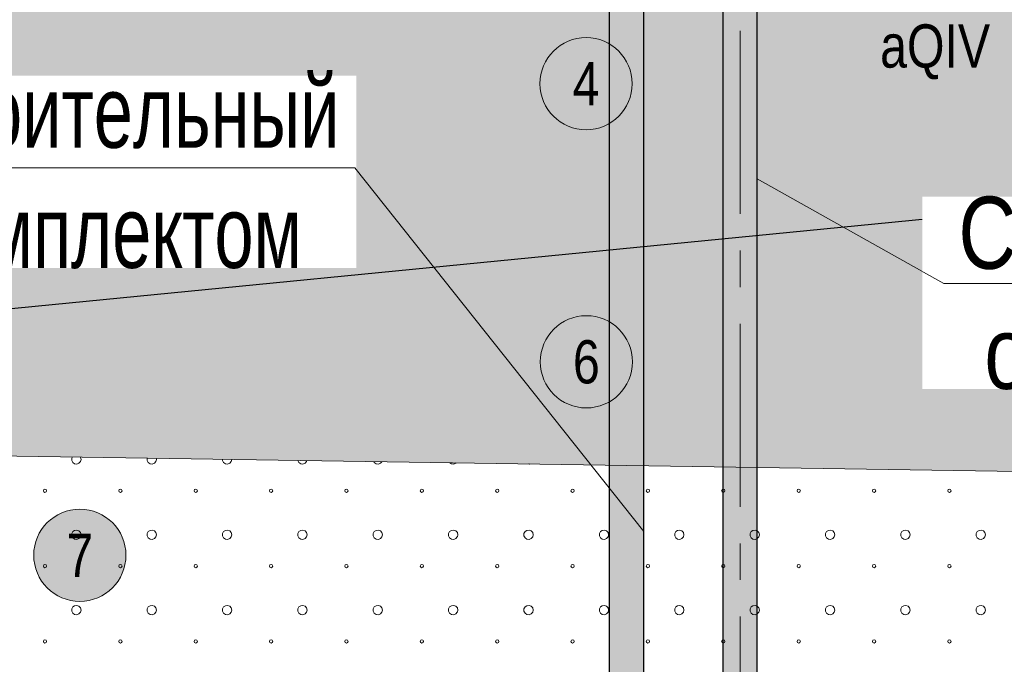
# Model space of a CAD drawing. Header units: millimetres. Extents: x 615418 to 955542, y 450519 to 646666.
# Tile 71 of 84: x 908013 to 925104, y 589712 to 600895. Entities that reach past the tile are written whole.
import ezdxf
from ezdxf import colors
from ezdxf.entities.mleader import LeaderData, LeaderLine
from ezdxf.enums import TextEntityAlignment as Align
from ezdxf.math import Vec2, Vec3

# ---------------------------------------------------------------- set-up
doc = ezdxf.new("R2010")
doc.units = ezdxf.units.MM
doc.linetypes.add('CENTER', pattern=[50.8, 31.75, -6.35, 6.35, -6.35])
doc.linetypes.add('осевая', pattern=[50.8, 31.75, -6.35, 6.35, -6.35])
for name, color, linetype in [('Bound', 7, 'Continuous'), ('Fill', 7, 'Continuous'), ('Геология', 7, 'Continuous')]:
    doc.layers.add(name, color=color, linetype=linetype)
doc.layers.add('Отдел_Выноски(точка)', color=7, linetype='Continuous', lineweight=15)
doc.layers.add('Отдел_Оси', color=1, linetype='осевая', lineweight=15)
doc.styles.add('arial', font='arial.ttf')
doc.styles.get("Standard").update_dxf_attribs({"font": 'arial.ttf'})

# ---------------------------------------------------------------- blocks, each defined once
blk = doc.blocks.new('пфз блцу')
at = {"layer": 'Fill'}
h = blk.add_hatch(color=4, dxfattribs=at)
h.dxf.hatch_style = 1
h.paths.add_polyline_path([(1791247, 1263972), (1790647, 1263972), (1790647, 1230222), (1791247, 1230222)])
h = blk.add_hatch(color=1, dxfattribs=at)
h.dxf.hatch_style = 1
h.paths.add_polyline_path([(1789275, 1263622), (1788675, 1263622), (1788675, 1230722), (1789275, 1230722)])
at = {"ltscale": 100}
for points in [[(1790647, 1263972), (1791247, 1263972), (1791247, 1230222), (1790647, 1230222)], [(1788675, 1263622), (1789275, 1263622), (1789275, 1230722), (1788675, 1230722)]]:
    blk.add_lwpolyline(points, close=True, dxfattribs=at)
blk = doc.blocks.new('_None')
blk = doc.blocks.new('круг4')
at = {"true_color": 0xffffff}
h = blk.add_hatch(color=7, dxfattribs=at)
edge = h.paths.add_edge_path()
edge.add_arc((0, 0), 0.8, 0, 360)
at = {"color": 7, "lineweight": 0}
blk.add_circle((0, 0), 0.8, dxfattribs=at)
at = {"color": 7, "lineweight": 0, "width": 0.8}
blk.add_text('4', height=0.75, dxfattribs=at).set_placement((0, 0), align=Align.MIDDLE_CENTER)
blk = doc.blocks.new('круг6')
at = {"true_color": 0xffffff}
h = blk.add_hatch(color=7, dxfattribs=at)
edge = h.paths.add_edge_path()
edge.add_arc((0, 0), 0.8, 0, 360)
at = {"color": 7, "lineweight": 0}
blk.add_circle((0, 0), 0.8, dxfattribs=at)
at = {"color": 7, "lineweight": 0, "width": 0.8}
blk.add_text('6', height=0.75, dxfattribs=at).set_placement((0, 0), align=Align.MIDDLE_CENTER)
blk = doc.blocks.new('круг7')
at = {"true_color": 0xffffff}
h = blk.add_hatch(color=7, dxfattribs=at)
edge = h.paths.add_edge_path()
edge.add_arc((0, 0), 0.8, 0, 360)
at = {"color": 7, "lineweight": 0}
blk.add_circle((0, 0), 0.8, dxfattribs=at)
at = {"color": 7, "lineweight": 0, "width": 0.8}
blk.add_text('7', height=0.75, dxfattribs=at).set_placement((0, 0), align=Align.MIDDLE_CENTER)

msp = doc.modelspace()

# ---------------------------------------------------------------- hatches: boundary and pattern name
at = {"layer": 'Fill', "lineweight": 13}
h = msp.add_hatch(dxfattribs=at)
h.set_pattern_fill('GR29', color=256, scale=1500, pattern_type=2)
h.set_pattern_definition([(197.87055, (767405.044, 606052.442), (-2090.787921, -696.5901627), [8.1465, -22691.8873]), (197.87055, (767060.044, 605707.442), (-2090.787921, -696.5901627), [8.1465, -22691.8873]), (270, (767052.3, 605704.9), (696.9293, 4e-14), [8.146, -688.4443]), (270, (767397.3, 606049.9), (696.9293, 4e-14), [8.146, -688.4443]), (342.12945, (767397.394, 606041.792), (19514.0205961, -6269.3114633), [8.1465, -22691.8873]), (342.12945, (767052.394, 605696.792), (19514.0205961, -6269.3114633), [8.1465, -22691.8873]), (53.95936, (767405.044, 606039.24), (3484.646535, 4876.131138), [8.1465, -9468.1]), (53.95936, (767060.044, 605694.24), (3484.646535, 4876.131138), [8.1465, -9468.1]), (126.04064, (767064.874, 605700.84), (-2090.787921, 2786.36065), [8.146, -9468.1007]), (126.04064, (767409.874, 606045.84), (-2090.787921, 2786.36065), [8.146, -9468.1007])])
h.paths.add_polyline_path([(946165.8, 599637.2), (950535.1, 599915.3), (954042.3, 600127.5), (954042.3, 602231.5), (955542.3, 603231.5), (954989.5, 603415.7), (954042.3, 603379.5), (951843.6, 603295.4), (943944.1, 603034.7), (933579.3, 602648.5), (923214.4, 602235), (912849.6, 601812.2), (902484.8, 601398.7), (892119.9, 601012.4), (890601, 600962.3), (886930.5, 600781.1), (884340, 600669.3), (881749.5, 600557.5), (879158.8, 600462.1), (876568.2, 600366.7), (873977.5, 600271.3), (871386.9, 600175.9), (868796.1, 600100.4), (866205.3, 600025), (863614.5, 599949.5), (861023.8, 599874), (858432.9, 599820.9), (855841.9, 599767.9), (853251, 599714.8), (850660.1, 599661.8), (847475.8, 599545.8), (840295.8, 599545.8), (837106.8, 599545.8), (834117.9, 599545.8), (831128.9, 599545.8), (828139.9, 599545.9), (825151, 599545.9), (822162, 599545.9), (819173, 599545.9), (817678.5, 599545.8), (816903.7, 599474.9), (816157.8, 599418.1), (815411.8, 599362), (814665.9, 599305.8), (813920, 599249.7), (813174, 599193.6), (812428, 599139.8), (811682, 599085.9), (810936, 599032.1), (810190.1, 598978.2), (809444, 598928), (808697.8, 598877.8), (807951.7, 598827.6), (807205.6, 598777.4), (806459.4, 598732.1), (805713.2, 598686.8), (804966.9, 598641.5), (804220.7, 598596.3), (803474.2, 598556.9), (802727.8, 598517.5), (801981.4, 598478.1), (801235, 598438.7), (800488.4, 598406.1), (799741.8, 598373.4), (798995.2, 598340.7), (798248.6, 598308), (797501.7, 598282.4), (796754.9, 598256.9), (796008.1, 598231.4), (795136.3, 598205.1), (795071.3, 598205.7), (793411.4, 598203.9), (791761.5, 598198.1), (790111.6, 598188.7), (788461.7, 598176.1), (786811.8, 598160.8), (785161.9, 598143.7), (783512.1, 598125.2), (781862.2, 598106.4), (780212.3, 598088), (778562.4, 598070.8), (776912.5, 598055.6), (775262.6, 598043), (773612.7, 598033.6), (771962.8, 598027.8), (770212.9, 598025.8), (765601, 598053), (761089.1, 598133.5), (756577.2, 598263.6), (752065.3, 598437.8), (747553.4, 598648.3), (743041.5, 598886.1), (738529.6, 599140.7), (734017.7, 599401), (729505.8, 599655.6), (724993.9, 599893.3), (720482, 600103.9), (715970.1, 600278.1), (711458.2, 600408.2), (706946.3, 600488.6), (702434.4, 600515.8), (688535.1, 600172.8), (657179.2, 600049), (648050.1, 600607.1), (638506.2, 601983), (633618.5, 603231.5), (632118.4, 602231.5), (632118.4, 594516.2), (648050.1, 593573.8), (688535.1, 593577.4), (705044.4, 593577.3), (721336.5, 593180.5), (737628.6, 592783.6), (755362.9, 594099.9), (766712.9, 594451.3), (770212.9, 594545.8), (795161.3, 594606.1), (798250.3, 594601.9), (801239.2, 594590.3), (804228.2, 594571.5), (807217.2, 594546.3), (810206.1, 594515.8), (813195.1, 594481.5), (816184.1, 594444.7), (819173, 594407), (822162, 594370.2), (825151, 594335.8), (828139.9, 594305.4), (831128.9, 594280.2), (834117.9, 594261.4), (837106.8, 594249.8), (840295.8, 594245.8), (847475.8, 594245.7), (885266.5, 593669.6)])
at = {"layer": 'Fill'}
h = msp.add_hatch(dxfattribs=at)
h.set_pattern_fill('GR28', color=256, scale=1500, pattern_type=2)
h.set_pattern_definition([(90, (766712.94, 605367.84), (-375, 375), [16.5, -733.5]), (45, (766712.94, 605384.34), (-375, 375), [16.9706, -513.3595]), (0, (766724.94, 605396.34), (375, 375), [16.5, -733.5]), (315, (766741.44, 605396.34), (375, 375), [16.9706, -513.3595]), (90, (766753.44, 605367.84), (-375, 375), [16.5, -733.5]), (45, (766741.44, 605355.84), (-375, 375), [16.9706, -513.3595]), (0, (766724.94, 605355.84), (375, 375), [16.5, -733.5]), (315, (766712.94, 605367.84), (375, 375), [16.9706, -513.3595])])
h.paths.add_polyline_path([(954042.3, 600127.5), (950535.1, 599915.3), (946165.8, 599637.2), (885266.5, 593669.6), (946165.8, 592741.3), (950535.1, 592674.7), (954042.3, 592578.9)])

# ---------------------------------------------------------------- linework, layer by layer
at = {"lineweight": 13}
msp.add_lwpolyline([(847475.8, 594245.7), (885266.5, 593669.6), (946165.8, 592741.3), (950535.1, 592674.7), (954042.3, 592578.9)], dxfattribs=at)
at = {"layer": 'Bound'}
msp.add_lwpolyline([(885266.5, 593669.6), (946165.8, 599637.2), (950535.1, 599915.3)], dxfattribs=at)
at = {"layer": 'Fill', "linetype": 'Continuous', "lineweight": 13}
for p, q in [((908928.4, 593309), (908916.8, 593286.9)), ((908916.8, 593286.9), (908916.8, 593247.8)), ((908916.8, 593247.8), (908934.9, 593213.2)), ((909068.4, 593305.4), (909067, 593306.8)), ((909068.4, 593229.4), (909077.6, 593267.4)), ((909077.8, 593267.4), (909068.6, 593305.4)), ((910226.3, 593289.2), (910225.1, 593286.9)), ((910225.1, 593286.9), (910225.1, 593247.8)), ((910225.1, 593247.8), (910243.3, 593213.2)), ((910376.7, 593229.4), (910385.9, 593267.4)), ((910386.1, 593267.4), (910381.4, 593286.8)), ((911533.4, 593269.2), (911533.4, 593247.8)), ((911533.4, 593247.8), (911551.6, 593213.2)), ((911685, 593229.4), (911694.1, 593266.8)), ((912841.7, 593249.3), (912841.7, 593247.8)), ((912841.7, 593247.8), (912859.9, 593213.2)), ((912993.3, 593229.4), (912997.5, 593246.9)), ((908935, 593213.2), (908967.1, 593191)), ((908967.1, 593191), (909005.9, 593186.3)), ((909005.9, 593186.4), (909042.4, 593200.2)), ((909042.5, 593200.2), (909068.3, 593229.5)), ((910243.3, 593213.2), (910275.4, 593191)), ((910275.4, 593191), (910314.2, 593186.3)), ((910314.2, 593186.4), (910350.7, 593200.2)), ((910350.8, 593200.2), (910376.6, 593229.5)), ((911551.6, 593213.2), (911583.7, 593191)), ((911583.7, 593191), (911622.5, 593186.3)), ((911622.5, 593186.4), (911659, 593200.2)), ((911659.1, 593200.2), (911684.9, 593229.5)), ((912859.9, 593213.2), (912892, 593191)), ((912892, 593191), (912930.8, 593186.3)), ((912930.8, 593186.4), (912967.3, 593200.2)), ((912967.4, 593200.2), (912993.2, 593229.5)), ((914159.8, 593229.2), (914168.2, 593213.2)), ((914168.2, 593213.2), (914200.3, 593191)), ((914200.3, 593191), (914239.1, 593186.3)), ((914239.1, 593186.4), (914275.6, 593200.2)), ((914275.7, 593200.2), (914299.4, 593227.1)), ((915482.5, 593209.1), (915508.6, 593191)), ((915508.6, 593191), (915547.4, 593186.3)), ((915547.4, 593186.4), (915583.9, 593200.2)), ((915584, 593200.2), (915590.3, 593207.4)), ((916838.9, 593188.4), (916855.7, 593186.3)), ((916855.7, 593186.4), (916860.2, 593188.1)), ((908431.9, 592743.4), (908423.5, 592723.2)), ((908452.2, 592751.8), (908432, 592743.5)), ((908472.3, 592743.4), (908452.1, 592751.8)), ((908480.7, 592723.3), (908472.4, 592743.5)), ((909740.2, 592743.4), (909731.8, 592723.2)), ((909760.5, 592751.8), (909740.3, 592743.5)), ((909780.6, 592743.4), (909760.4, 592751.8)), ((909789, 592723.3), (909780.7, 592743.5)), ((911048.5, 592743.4), (911040.1, 592723.2)), ((911068.8, 592751.8), (911048.6, 592743.5)), ((911088.9, 592743.4), (911068.7, 592751.8)), ((911097.3, 592723.3), (911089, 592743.5)), ((912356.8, 592743.4), (912348.4, 592723.2)), ((912377.1, 592751.8), (912356.9, 592743.5)), ((912397.2, 592743.4), (912377, 592751.8)), ((912405.7, 592723.3), (912397.3, 592743.5)), ((913665.1, 592743.4), (913656.7, 592723.2)), ((913685.4, 592751.8), (913665.2, 592743.5)), ((913705.5, 592743.4), (913685.3, 592751.8)), ((913714, 592723.3), (913705.6, 592743.5)), ((914973.4, 592743.4), (914965, 592723.2)), ((914993.7, 592751.8), (914973.5, 592743.5)), ((915013.8, 592743.4), (914993.6, 592751.8)), ((915022.3, 592723.3), (915013.9, 592743.5)), ((916281.7, 592743.4), (916273.3, 592723.2)), ((916302, 592751.8), (916281.8, 592743.5)), ((916322.1, 592743.4), (916301.9, 592751.8)), ((916330.6, 592723.3), (916322.2, 592743.5)), ((917590, 592743.4), (917581.6, 592723.2)), ((917610.3, 592751.8), (917590.1, 592743.5)), ((917630.4, 592743.4), (917610.2, 592751.8)), ((917638.9, 592723.3), (917630.5, 592743.5)), ((918898.3, 592743.4), (918889.9, 592723.2)), ((918918.6, 592751.8), (918898.4, 592743.5)), ((918938.7, 592743.4), (918918.5, 592751.8)), ((918947.2, 592723.3), (918938.8, 592743.5)), ((920206.6, 592743.4), (920198.2, 592723.2)), ((920226.9, 592751.8), (920206.7, 592743.5)), ((920247, 592743.4), (920226.8, 592751.8)), ((920255.5, 592723.3), (920247.1, 592743.5)), ((921514.9, 592743.4), (921506.5, 592723.2)), ((921535.2, 592751.8), (921515, 592743.5)), ((921555.3, 592743.4), (921535.1, 592751.8)), ((921563.8, 592723.3), (921555.4, 592743.5)), ((922823.2, 592743.4), (922814.8, 592723.2)), ((922843.5, 592751.8), (922823.3, 592743.5)), ((922863.6, 592743.4), (922843.4, 592751.8)), ((922872.1, 592723.3), (922863.7, 592743.5)), ((924131.5, 592743.4), (924123.1, 592723.2)), ((924151.8, 592751.8), (924131.6, 592743.5)), ((924171.9, 592743.4), (924151.7, 592751.8)), ((924180.4, 592723.3), (924172, 592743.5)), ((908423.7, 592723.3), (908432, 592703.1)), ((908431.9, 592703), (908452.1, 592694.7)), ((908452.2, 592694.8), (908472.4, 592703.1)), ((908472.3, 592703), (908480.7, 592723.2)), ((909732, 592723.3), (909740.3, 592703.1)), ((909740.2, 592703), (909760.4, 592694.7)), ((909760.5, 592694.8), (909780.7, 592703.1)), ((909780.6, 592703), (909789, 592723.2)), ((911040.3, 592723.3), (911048.6, 592703.1)), ((911048.5, 592703), (911068.7, 592694.7)), ((911068.8, 592694.8), (911089, 592703.1)), ((911088.9, 592703), (911097.3, 592723.2)), ((912348.6, 592723.3), (912356.9, 592703.1)), ((912356.8, 592703), (912377, 592694.7)), ((912377.1, 592694.8), (912397.3, 592703.1)), ((912397.2, 592703), (912405.6, 592723.2)), ((913656.9, 592723.3), (913665.2, 592703.1)), ((913665.1, 592703), (913685.3, 592694.7)), ((913685.4, 592694.8), (913705.6, 592703.1)), ((913705.5, 592703), (913713.9, 592723.2)), ((914965.2, 592723.3), (914973.5, 592703.1)), ((914973.4, 592703), (914993.6, 592694.7)), ((914993.7, 592694.8), (915013.9, 592703.1)), ((915013.8, 592703), (915022.2, 592723.2)), ((916273.5, 592723.3), (916281.8, 592703.1)), ((916281.7, 592703), (916301.9, 592694.7)), ((916302, 592694.8), (916322.2, 592703.1)), ((916322.1, 592703), (916330.5, 592723.2)), ((917581.8, 592723.3), (917590.1, 592703.1)), ((917590, 592703), (917610.2, 592694.7)), ((917610.3, 592694.8), (917630.5, 592703.1)), ((917630.4, 592703), (917638.8, 592723.2)), ((918890.1, 592723.3), (918898.4, 592703.1)), ((918898.3, 592703), (918918.5, 592694.7)), ((918918.6, 592694.8), (918938.8, 592703.1)), ((918938.7, 592703), (918947.1, 592723.2)), ((920198.4, 592723.3), (920206.7, 592703.1)), ((920206.6, 592703), (920226.8, 592694.7)), ((920226.9, 592694.8), (920247.1, 592703.1)), ((920247, 592703), (920255.4, 592723.2)), ((921506.7, 592723.3), (921515.1, 592703.1)), ((921514.9, 592703), (921535.1, 592694.7)), ((921535.2, 592694.8), (921555.4, 592703.1)), ((921555.3, 592703), (921563.7, 592723.2)), ((922815, 592723.3), (922823.4, 592703.1)), ((922823.2, 592703), (922843.4, 592694.7)), ((922843.5, 592694.8), (922863.7, 592703.1)), ((922863.6, 592703), (922872, 592723.2)), ((924123.3, 592723.3), (924131.7, 592703.1)), ((924131.5, 592703), (924151.7, 592694.7)), ((924151.8, 592694.8), (924172, 592703.1)), ((924171.9, 592703), (924180.3, 592723.2)), ((908935, 592014), (908916.8, 591979.4)), ((908916.8, 591979.4), (908916.8, 591940.4)), ((908916.8, 591940.3), (908934.9, 591905.7)), ((908967.1, 592036.2), (908935, 592014)), ((908935, 591905.7), (908967.1, 591883.5)), ((909005.9, 592040.9), (908967.1, 592036.2)), ((908967.1, 591883.5), (909005.9, 591878.8)), ((909042.5, 592027.1), (909005.9, 592040.9)), ((909005.9, 591878.9), (909042.4, 591892.7)), ((909068.4, 591997.9), (909042.5, 592027.2)), ((909042.5, 591892.7), (909068.3, 591922)), ((909068.4, 591921.9), (909077.6, 591959.9)), ((909077.8, 591959.9), (909068.6, 591997.9)), ((910243.3, 592014), (910225.1, 591979.4)), ((910225.1, 591979.4), (910225.1, 591940.4)), ((910225.1, 591940.3), (910243.3, 591905.7)), ((910275.4, 592036.2), (910243.3, 592014)), ((910243.3, 591905.7), (910275.4, 591883.5)), ((910314.2, 592040.9), (910275.4, 592036.2)), ((910275.4, 591883.5), (910314.2, 591878.8)), ((910350.8, 592027.1), (910314.2, 592040.9)), ((910314.2, 591878.9), (910350.7, 591892.7)), ((910376.7, 591997.9), (910350.8, 592027.2)), ((910350.8, 591892.7), (910376.6, 591922)), ((910376.7, 591921.9), (910385.9, 591959.9)), ((910386.1, 591959.9), (910376.9, 591997.9)), ((911551.6, 592014), (911533.4, 591979.4)), ((911533.4, 591979.4), (911533.4, 591940.4)), ((911533.4, 591940.3), (911551.6, 591905.7)), ((911583.7, 592036.2), (911551.6, 592014)), ((911551.6, 591905.7), (911583.7, 591883.5)), ((911622.5, 592040.9), (911583.7, 592036.2)), ((911583.7, 591883.5), (911622.5, 591878.8)), ((911659.1, 592027.1), (911622.5, 592040.9)), ((911622.5, 591878.9), (911659, 591892.7)), ((911685, 591997.9), (911659.1, 592027.2)), ((911659.1, 591892.7), (911684.9, 591922)), ((911685, 591921.9), (911694.2, 591959.9)), ((911694.4, 591959.9), (911685.2, 591997.9)), ((912859.9, 592014), (912841.7, 591979.4)), ((912841.7, 591979.4), (912841.7, 591940.4)), ((912841.7, 591940.3), (912859.9, 591905.7)), ((912892, 592036.2), (912859.9, 592014)), ((912859.9, 591905.7), (912892, 591883.5)), ((912930.8, 592040.9), (912892, 592036.2)), ((912892, 591883.5), (912930.8, 591878.8)), ((912967.4, 592027.1), (912930.8, 592040.9)), ((912930.8, 591878.9), (912967.3, 591892.7)), ((912993.3, 591997.9), (912967.4, 592027.2)), ((912967.4, 591892.7), (912993.2, 591922)), ((912993.3, 591921.9), (913002.5, 591959.9)), ((913002.7, 591959.9), (912993.5, 591997.9)), ((914168.2, 592014), (914150, 591979.4)), ((914150, 591979.4), (914150, 591940.4)), ((914150, 591940.3), (914168.2, 591905.7)), ((914200.3, 592036.2), (914168.2, 592014)), ((914168.2, 591905.7), (914200.3, 591883.5)), ((914239.1, 592040.9), (914200.3, 592036.2)), ((914200.3, 591883.5), (914239.1, 591878.8)), ((914275.7, 592027.1), (914239.1, 592040.9)), ((914239.1, 591878.9), (914275.6, 591892.7)), ((914301.6, 591997.9), (914275.7, 592027.2)), ((914275.7, 591892.7), (914301.5, 591922)), ((914301.6, 591921.9), (914310.8, 591959.9)), ((914311, 591959.9), (914301.8, 591997.9)), ((915476.5, 592014), (915458.3, 591979.4)), ((915458.3, 591979.4), (915458.3, 591940.4)), ((915458.3, 591940.3), (915476.5, 591905.7)), ((915508.6, 592036.2), (915476.5, 592014)), ((915476.5, 591905.7), (915508.6, 591883.5)), ((915547.4, 592040.9), (915508.6, 592036.2)), ((915508.6, 591883.5), (915547.4, 591878.8)), ((915584, 592027.1), (915547.4, 592040.9)), ((915547.4, 591878.9), (915583.9, 591892.7)), ((915609.9, 591997.9), (915584, 592027.2)), ((915584, 591892.7), (915609.8, 591922)), ((915609.9, 591921.9), (915619.1, 591959.9)), ((915619.3, 591959.9), (915610.1, 591997.9)), ((916784.8, 592014), (916766.6, 591979.4)), ((916766.6, 591979.4), (916766.6, 591940.4)), ((916766.6, 591940.3), (916784.8, 591905.7)), ((916816.9, 592036.2), (916784.8, 592014)), ((916784.8, 591905.7), (916816.9, 591883.5)), ((916855.7, 592040.9), (916816.9, 592036.2)), ((916816.9, 591883.5), (916855.7, 591878.8)), ((916892.3, 592027.1), (916855.7, 592040.9)), ((916855.7, 591878.9), (916892.2, 591892.7)), ((916918.2, 591997.9), (916892.3, 592027.2)), ((916892.3, 591892.7), (916918.1, 591922)), ((916918.2, 591921.9), (916927.4, 591959.9)), ((916927.6, 591959.9), (916918.4, 591997.9)), ((918093.1, 592014), (918074.9, 591979.4)), ((918074.9, 591979.4), (918074.9, 591940.4)), ((918074.9, 591940.3), (918093.1, 591905.7)), ((918125.2, 592036.2), (918093.1, 592014)), ((918093.1, 591905.7), (918125.2, 591883.5)), ((918164, 592040.9), (918125.2, 592036.2)), ((918125.2, 591883.5), (918164, 591878.8)), ((918200.6, 592027.1), (918164, 592040.9)), ((918164, 591878.9), (918200.5, 591892.7)), ((918226.5, 591997.9), (918200.6, 592027.2)), ((918200.6, 591892.7), (918226.4, 591922)), ((918226.5, 591921.9), (918235.7, 591959.9)), ((918235.9, 591959.9), (918226.7, 591997.9)), ((919401.4, 592014), (919383.2, 591979.4)), ((919383.2, 591979.4), (919383.2, 591940.4)), ((919383.2, 591940.3), (919401.4, 591905.7)), ((919433.5, 592036.2), (919401.4, 592014)), ((919401.4, 591905.7), (919433.5, 591883.5)), ((919472.3, 592040.9), (919433.5, 592036.2)), ((919433.5, 591883.5), (919472.3, 591878.8)), ((919508.9, 592027.1), (919472.3, 592040.9)), ((919472.3, 591878.9), (919508.8, 591892.7)), ((919534.8, 591997.9), (919508.9, 592027.2)), ((919508.9, 591892.7), (919534.7, 591922)), ((919534.8, 591921.9), (919544, 591959.9)), ((919544.2, 591959.9), (919535, 591997.9)), ((920709.7, 592014), (920691.5, 591979.4)), ((920691.5, 591979.4), (920691.5, 591940.4)), ((920691.5, 591940.3), (920709.7, 591905.7)), ((920741.8, 592036.2), (920709.7, 592014)), ((920709.7, 591905.7), (920741.8, 591883.5)), ((920780.6, 592040.9), (920741.8, 592036.2)), ((920741.8, 591883.5), (920780.6, 591878.8)), ((920817.2, 592027.1), (920780.6, 592040.9)), ((920780.6, 591878.9), (920817.1, 591892.7)), ((920843.1, 591997.9), (920817.2, 592027.2)), ((920817.2, 591892.7), (920843, 591922)), ((920843.1, 591921.9), (920852.3, 591959.9)), ((920852.5, 591959.9), (920843.3, 591997.9)), ((922018, 592014), (921999.8, 591979.4)), ((921999.8, 591979.4), (921999.8, 591940.4)), ((921999.8, 591940.3), (922018, 591905.7)), ((922050.1, 592036.2), (922018, 592014)), ((922018, 591905.7), (922050.1, 591883.5)), ((922088.9, 592040.9), (922050.1, 592036.2)), ((922050.1, 591883.5), (922088.9, 591878.8)), ((922125.5, 592027.1), (922088.9, 592040.9)), ((922088.9, 591878.9), (922125.4, 591892.7)), ((922151.4, 591997.9), (922125.5, 592027.2)), ((922125.5, 591892.7), (922151.3, 591922)), ((922151.4, 591921.9), (922160.6, 591959.9)), ((922160.8, 591959.9), (922151.6, 591997.9)), ((923326.3, 592014), (923308.1, 591979.4)), ((923308.1, 591979.4), (923308.1, 591940.4)), ((923308.1, 591940.3), (923326.3, 591905.7)), ((923358.4, 592036.2), (923326.3, 592014)), ((923326.3, 591905.7), (923358.4, 591883.5)), ((923397.2, 592040.9), (923358.4, 592036.2)), ((923358.4, 591883.5), (923397.2, 591878.8)), ((923433.8, 592027.1), (923397.2, 592040.9)), ((923397.2, 591878.9), (923433.8, 591892.7)), ((923459.7, 591997.9), (923433.8, 592027.2)), ((923433.8, 591892.7), (923459.6, 591922)), ((923459.7, 591921.9), (923468.9, 591959.9)), ((923469.1, 591959.9), (923459.9, 591997.9)), ((924634.6, 592014), (924616.4, 591979.4)), ((924616.4, 591979.4), (924616.4, 591940.4)), ((924616.4, 591940.3), (924634.6, 591905.7)), ((924666.8, 592036.2), (924634.6, 592014)), ((924634.6, 591905.7), (924666.7, 591883.5)), ((924705.5, 592040.9), (924666.7, 592036.2)), ((924666.8, 591883.5), (924705.6, 591878.8)), ((924742.1, 592027.1), (924705.5, 592040.9)), ((924705.5, 591878.9), (924742.1, 591892.7)), ((924768, 591997.9), (924742.1, 592027.2)), ((924742.1, 591892.7), (924768, 591922)), ((924768, 591921.9), (924777.2, 591959.9)), ((924777.4, 591959.9), (924768.2, 591997.9)), ((908431.9, 591435.9), (908423.5, 591415.7)), ((908423.7, 591415.8), (908432, 591395.6)), ((908431.9, 591395.5), (908452.1, 591387.2)), ((908452.2, 591444.3), (908432, 591436)), ((908472.3, 591435.9), (908452.1, 591444.3)), ((908452.2, 591387.3), (908472.4, 591395.7)), ((908472.3, 591395.5), (908480.7, 591415.7)), ((908480.7, 591415.8), (908472.4, 591436)), ((909740.2, 591435.9), (909731.8, 591415.7)), ((909732, 591415.8), (909740.3, 591395.6)), ((909740.2, 591395.5), (909760.4, 591387.2)), ((909760.5, 591444.3), (909740.3, 591436)), ((909780.6, 591435.9), (909760.4, 591444.3)), ((909760.5, 591387.3), (909780.7, 591395.7)), ((909780.6, 591395.5), (909789, 591415.7)), ((909789, 591415.8), (909780.7, 591436)), ((911048.5, 591435.9), (911040.1, 591415.7)), ((911040.3, 591415.8), (911048.6, 591395.6)), ((911048.5, 591395.5), (911068.7, 591387.2)), ((911068.8, 591444.3), (911048.6, 591436)), ((911088.9, 591435.9), (911068.7, 591444.3)), ((911068.8, 591387.3), (911089, 591395.7)), ((911088.9, 591395.5), (911097.3, 591415.7)), ((911097.3, 591415.8), (911089, 591436)), ((912356.8, 591435.9), (912348.4, 591415.7)), ((912348.6, 591415.8), (912356.9, 591395.6)), ((912356.8, 591395.5), (912377, 591387.2)), ((912377.1, 591444.3), (912356.9, 591436)), ((912397.2, 591435.9), (912377, 591444.3)), ((912377.1, 591387.3), (912397.3, 591395.7)), ((912397.2, 591395.5), (912405.6, 591415.7)), ((912405.7, 591415.8), (912397.3, 591436)), ((913665.1, 591435.9), (913656.7, 591415.7)), ((913656.9, 591415.8), (913665.2, 591395.6)), ((913665.1, 591395.5), (913685.3, 591387.2)), ((913685.4, 591444.3), (913665.2, 591436)), ((913705.5, 591435.9), (913685.3, 591444.3)), ((913685.4, 591387.3), (913705.6, 591395.7)), ((913705.5, 591395.5), (913713.9, 591415.7)), ((913714, 591415.8), (913705.6, 591436)), ((914973.4, 591435.9), (914965, 591415.7)), ((914965.2, 591415.8), (914973.5, 591395.6)), ((914973.4, 591395.5), (914993.6, 591387.2)), ((914993.7, 591444.3), (914973.5, 591436)), ((915013.8, 591435.9), (914993.6, 591444.3)), ((914993.7, 591387.3), (915013.9, 591395.7)), ((915013.8, 591395.5), (915022.2, 591415.7)), ((915022.3, 591415.8), (915013.9, 591436)), ((916281.7, 591435.9), (916273.3, 591415.7)), ((916273.5, 591415.8), (916281.8, 591395.6)), ((916281.7, 591395.5), (916301.9, 591387.2)), ((916302, 591444.3), (916281.8, 591436)), ((916322.1, 591435.9), (916301.9, 591444.3)), ((916302, 591387.3), (916322.2, 591395.7)), ((916322.1, 591395.5), (916330.5, 591415.7)), ((916330.6, 591415.8), (916322.2, 591436)), ((917590, 591435.9), (917581.6, 591415.7)), ((917581.8, 591415.8), (917590.1, 591395.6)), ((917590, 591395.5), (917610.2, 591387.2)), ((917610.3, 591444.3), (917590.1, 591436)), ((917630.4, 591435.9), (917610.2, 591444.3)), ((917610.3, 591387.3), (917630.5, 591395.7)), ((917630.4, 591395.5), (917638.8, 591415.7)), ((917638.9, 591415.8), (917630.5, 591436)), ((918898.3, 591435.9), (918889.9, 591415.7)), ((918890.1, 591415.8), (918898.4, 591395.6)), ((918898.3, 591395.5), (918918.5, 591387.2)), ((918918.6, 591444.3), (918898.4, 591436)), ((918938.7, 591435.9), (918918.5, 591444.3)), ((918918.6, 591387.3), (918938.8, 591395.7)), ((918938.7, 591395.5), (918947.1, 591415.7)), ((918947.2, 591415.8), (918938.8, 591436)), ((920206.6, 591435.9), (920198.2, 591415.7)), ((920198.4, 591415.8), (920206.7, 591395.6)), ((920206.6, 591395.5), (920226.8, 591387.2)), ((920226.9, 591444.3), (920206.7, 591436)), ((920247, 591435.9), (920226.8, 591444.3)), ((920226.9, 591387.3), (920247.1, 591395.7)), ((920247, 591395.5), (920255.4, 591415.7)), ((920255.5, 591415.8), (920247.1, 591436)), ((921514.9, 591435.9), (921506.5, 591415.7)), ((921506.7, 591415.8), (921515.1, 591395.6)), ((921514.9, 591395.5), (921535.1, 591387.2)), ((921535.2, 591444.3), (921515, 591436)), ((921555.3, 591435.9), (921535.1, 591444.3)), ((921535.2, 591387.3), (921555.4, 591395.7)), ((921555.3, 591395.5), (921563.7, 591415.7)), ((921563.8, 591415.8), (921555.4, 591436)), ((922823.2, 591435.9), (922814.8, 591415.7)), ((922815, 591415.8), (922823.4, 591395.6)), ((922823.2, 591395.5), (922843.4, 591387.2)), ((922843.5, 591444.3), (922823.3, 591436)), ((922863.6, 591435.9), (922843.4, 591444.3)), ((922843.5, 591387.3), (922863.7, 591395.7)), ((922863.6, 591395.5), (922872, 591415.7)), ((922872.1, 591415.8), (922863.7, 591436)), ((924131.5, 591435.9), (924123.1, 591415.7)), ((924123.3, 591415.8), (924131.7, 591395.6)), ((924131.5, 591395.5), (924151.7, 591387.2)), ((924151.8, 591444.3), (924131.6, 591436)), ((924171.9, 591435.9), (924151.7, 591444.3)), ((924151.8, 591387.3), (924172, 591395.7)), ((924171.9, 591395.5), (924180.3, 591415.7)), ((924180.4, 591415.8), (924172, 591436)), ((908935, 590706.5), (908916.8, 590671.9)), ((908967.1, 590728.8), (908935, 590706.5)), ((909005.9, 590733.4), (908967.1, 590728.7)), ((909042.5, 590719.6), (909005.9, 590733.5)), ((909068.4, 590690.4), (909042.5, 590719.7)), ((909077.8, 590652.4), (909068.6, 590690.4)), ((910243.3, 590706.5), (910225.1, 590671.9)), ((910275.4, 590728.8), (910243.3, 590706.5)), ((910314.2, 590733.4), (910275.4, 590728.7)), ((910350.8, 590719.6), (910314.2, 590733.5)), ((910376.7, 590690.4), (910350.8, 590719.7)), ((910386.1, 590652.4), (910376.9, 590690.4)), ((911551.6, 590706.5), (911533.4, 590671.9)), ((911583.7, 590728.8), (911551.6, 590706.5)), ((911622.5, 590733.4), (911583.7, 590728.7)), ((911659.1, 590719.6), (911622.5, 590733.5)), ((911685, 590690.4), (911659.1, 590719.7)), ((911694.4, 590652.4), (911685.2, 590690.4)), ((912859.9, 590706.5), (912841.7, 590671.9)), ((912892, 590728.8), (912859.9, 590706.5)), ((912930.8, 590733.4), (912892, 590728.7)), ((912967.4, 590719.6), (912930.8, 590733.5)), ((912993.3, 590690.4), (912967.4, 590719.7)), ((913002.7, 590652.4), (912993.5, 590690.4)), ((914168.2, 590706.5), (914150, 590671.9)), ((914200.3, 590728.8), (914168.2, 590706.5)), ((914239.1, 590733.4), (914200.3, 590728.7)), ((914275.7, 590719.6), (914239.1, 590733.5)), ((914301.6, 590690.4), (914275.7, 590719.7)), ((914311, 590652.4), (914301.8, 590690.4)), ((915476.5, 590706.5), (915458.3, 590671.9)), ((915508.6, 590728.8), (915476.5, 590706.5)), ((915547.4, 590733.4), (915508.6, 590728.7)), ((915584, 590719.6), (915547.4, 590733.5)), ((915609.9, 590690.4), (915584, 590719.7)), ((915619.3, 590652.4), (915610.1, 590690.4)), ((916784.8, 590706.5), (916766.6, 590671.9)), ((916816.9, 590728.8), (916784.8, 590706.5)), ((916855.7, 590733.4), (916816.9, 590728.7)), ((916892.3, 590719.6), (916855.7, 590733.5)), ((916918.2, 590690.4), (916892.3, 590719.7)), ((916927.6, 590652.4), (916918.4, 590690.4)), ((918093.1, 590706.5), (918074.9, 590671.9)), ((918125.2, 590728.8), (918093.1, 590706.5)), ((918164, 590733.4), (918125.2, 590728.7)), ((918200.6, 590719.6), (918164, 590733.5)), ((918226.5, 590690.4), (918200.6, 590719.7)), ((918235.9, 590652.4), (918226.7, 590690.4)), ((919401.4, 590706.5), (919383.2, 590671.9)), ((919433.5, 590728.8), (919401.4, 590706.5)), ((919472.3, 590733.4), (919433.5, 590728.7)), ((919508.9, 590719.6), (919472.3, 590733.5)), ((919534.8, 590690.4), (919508.9, 590719.7)), ((919544.2, 590652.4), (919535, 590690.4)), ((920709.7, 590706.5), (920691.5, 590671.9)), ((920741.8, 590728.8), (920709.7, 590706.5)), ((920780.6, 590733.4), (920741.8, 590728.7)), ((920817.2, 590719.6), (920780.6, 590733.5)), ((920843.1, 590690.4), (920817.2, 590719.7)), ((920852.5, 590652.4), (920843.3, 590690.4)), ((922018, 590706.5), (921999.8, 590671.9)), ((922050.1, 590728.8), (922018, 590706.5)), ((922088.9, 590733.4), (922050.1, 590728.7)), ((922125.5, 590719.6), (922088.9, 590733.5)), ((922151.4, 590690.4), (922125.5, 590719.7)), ((922160.8, 590652.4), (922151.6, 590690.4)), ((923326.3, 590706.5), (923308.1, 590671.9)), ((923358.4, 590728.8), (923326.3, 590706.5)), ((923397.2, 590733.4), (923358.4, 590728.7)), ((923433.8, 590719.6), (923397.2, 590733.5)), ((923459.7, 590690.4), (923433.8, 590719.7)), ((923469.1, 590652.4), (923459.9, 590690.4)), ((924634.6, 590706.5), (924616.4, 590671.9)), ((924666.8, 590728.8), (924634.6, 590706.5)), ((924705.5, 590733.4), (924666.7, 590728.7)), ((924742.1, 590719.6), (924705.5, 590733.5)), ((924768, 590690.4), (924742.1, 590719.7)), ((924777.4, 590652.4), (924768.2, 590690.4)), ((908916.8, 590671.9), (908916.8, 590632.9)), ((908916.8, 590632.8), (908934.9, 590598.2)), ((908935, 590598.3), (908967.1, 590576)), ((908967.1, 590576), (909005.9, 590571.3)), ((909005.9, 590571.4), (909042.4, 590585.2)), ((909042.5, 590585.2), (909068.3, 590614.5)), ((909068.4, 590614.4), (909077.6, 590652.4)), ((910225.1, 590671.9), (910225.1, 590632.9)), ((910225.1, 590632.8), (910243.3, 590598.2)), ((910243.3, 590598.3), (910275.4, 590576)), ((910275.4, 590576), (910314.2, 590571.3)), ((910314.2, 590571.4), (910350.7, 590585.2)), ((910350.8, 590585.2), (910376.6, 590614.5)), ((910376.7, 590614.4), (910385.9, 590652.4)), ((911533.4, 590671.9), (911533.4, 590632.9)), ((911533.4, 590632.8), (911551.6, 590598.2)), ((911551.6, 590598.3), (911583.7, 590576)), ((911583.7, 590576), (911622.5, 590571.3)), ((911622.5, 590571.4), (911659, 590585.2)), ((911659.1, 590585.2), (911684.9, 590614.5)), ((911685, 590614.4), (911694.2, 590652.4)), ((912841.7, 590671.9), (912841.7, 590632.9)), ((912841.7, 590632.8), (912859.9, 590598.2)), ((912859.9, 590598.3), (912892, 590576)), ((912892, 590576), (912930.8, 590571.3)), ((912930.8, 590571.4), (912967.3, 590585.2)), ((912967.4, 590585.2), (912993.2, 590614.5)), ((912993.3, 590614.4), (913002.5, 590652.4)), ((914150, 590671.9), (914150, 590632.9)), ((914150, 590632.8), (914168.2, 590598.2)), ((914168.2, 590598.3), (914200.3, 590576)), ((914200.3, 590576), (914239.1, 590571.3)), ((914239.1, 590571.4), (914275.6, 590585.2)), ((914275.7, 590585.2), (914301.5, 590614.5)), ((914301.6, 590614.4), (914310.8, 590652.4)), ((915458.3, 590671.9), (915458.3, 590632.9)), ((915458.3, 590632.8), (915476.5, 590598.2)), ((915476.5, 590598.3), (915508.6, 590576)), ((915508.6, 590576), (915547.4, 590571.3)), ((915547.4, 590571.4), (915583.9, 590585.2)), ((915584, 590585.2), (915609.8, 590614.5)), ((915609.9, 590614.4), (915619.1, 590652.4)), ((916766.6, 590671.9), (916766.6, 590632.9)), ((916766.6, 590632.8), (916784.8, 590598.2)), ((916784.8, 590598.3), (916816.9, 590576)), ((916816.9, 590576), (916855.7, 590571.3)), ((916855.7, 590571.4), (916892.2, 590585.2)), ((916892.3, 590585.2), (916918.1, 590614.5)), ((916918.2, 590614.4), (916927.4, 590652.4)), ((918074.9, 590671.9), (918074.9, 590632.9)), ((918074.9, 590632.8), (918093.1, 590598.2)), ((918093.1, 590598.3), (918125.2, 590576)), ((918125.2, 590576), (918164, 590571.3)), ((918164, 590571.4), (918200.5, 590585.2)), ((918200.6, 590585.2), (918226.4, 590614.5)), ((918226.5, 590614.4), (918235.7, 590652.4)), ((919383.2, 590671.9), (919383.2, 590632.9)), ((919383.2, 590632.8), (919401.4, 590598.2)), ((919401.4, 590598.3), (919433.5, 590576)), ((919433.5, 590576), (919472.3, 590571.3)), ((919472.3, 590571.4), (919508.8, 590585.2)), ((919508.9, 590585.2), (919534.7, 590614.5)), ((919534.8, 590614.4), (919544, 590652.4)), ((920691.5, 590671.9), (920691.5, 590632.9)), ((920691.5, 590632.8), (920709.7, 590598.2)), ((920709.7, 590598.3), (920741.8, 590576)), ((920741.8, 590576), (920780.6, 590571.3)), ((920780.6, 590571.4), (920817.1, 590585.2)), ((920817.2, 590585.2), (920843, 590614.5)), ((920843.1, 590614.4), (920852.3, 590652.4)), ((921999.8, 590671.9), (921999.8, 590632.9)), ((921999.8, 590632.8), (922018, 590598.2)), ((922018, 590598.3), (922050.1, 590576)), ((922050.1, 590576), (922088.9, 590571.3)), ((922088.9, 590571.4), (922125.4, 590585.2)), ((922125.5, 590585.2), (922151.3, 590614.5)), ((922151.4, 590614.4), (922160.6, 590652.4)), ((923308.1, 590671.9), (923308.1, 590632.9)), ((923308.1, 590632.8), (923326.3, 590598.2)), ((923326.3, 590598.3), (923358.4, 590576)), ((923358.4, 590576), (923397.2, 590571.3)), ((923397.2, 590571.4), (923433.8, 590585.2)), ((923433.8, 590585.2), (923459.6, 590614.5)), ((923459.7, 590614.4), (923468.9, 590652.4)), ((924616.4, 590671.9), (924616.4, 590632.9)), ((924616.4, 590632.8), (924634.6, 590598.2)), ((924634.6, 590598.3), (924666.7, 590576)), ((924666.8, 590576), (924705.6, 590571.3)), ((924705.5, 590571.4), (924742.1, 590585.2)), ((924742.1, 590585.2), (924768, 590614.5)), ((924768, 590614.4), (924777.2, 590652.4)), ((908431.9, 590128.4), (908423.5, 590108.2)), ((908423.7, 590108.3), (908432, 590088.1)), ((908431.9, 590088), (908452.1, 590079.7)), ((908452.2, 590136.8), (908432, 590128.5)), ((908472.3, 590128.4), (908452.1, 590136.8)), ((908452.2, 590079.8), (908472.4, 590088.2)), ((908472.3, 590088), (908480.7, 590108.2)), ((908480.7, 590108.3), (908472.4, 590128.5)), ((909740.2, 590128.4), (909731.8, 590108.2)), ((909732, 590108.3), (909740.3, 590088.1)), ((909740.2, 590088), (909760.4, 590079.7)), ((909760.5, 590136.8), (909740.3, 590128.5)), ((909780.6, 590128.4), (909760.4, 590136.8)), ((909760.5, 590079.8), (909780.7, 590088.2)), ((909780.6, 590088), (909789, 590108.2)), ((909789, 590108.3), (909780.7, 590128.5)), ((911048.5, 590128.4), (911040.1, 590108.2)), ((911040.3, 590108.3), (911048.6, 590088.1)), ((911048.5, 590088), (911068.7, 590079.7)), ((911068.8, 590136.8), (911048.6, 590128.5)), ((911088.9, 590128.4), (911068.7, 590136.8)), ((911068.8, 590079.8), (911089, 590088.2)), ((911088.9, 590088), (911097.3, 590108.2)), ((911097.3, 590108.3), (911089, 590128.5)), ((912356.8, 590128.4), (912348.4, 590108.2)), ((912348.6, 590108.3), (912356.9, 590088.1)), ((912356.8, 590088), (912377, 590079.7)), ((912377.1, 590136.8), (912356.9, 590128.5)), ((912397.2, 590128.4), (912377, 590136.8)), ((912377.1, 590079.8), (912397.3, 590088.2)), ((912397.2, 590088), (912405.6, 590108.2)), ((912405.7, 590108.3), (912397.3, 590128.5)), ((913665.1, 590128.4), (913656.7, 590108.2)), ((913656.9, 590108.3), (913665.2, 590088.1)), ((913665.1, 590088), (913685.3, 590079.7)), ((913685.4, 590136.8), (913665.2, 590128.5)), ((913705.5, 590128.4), (913685.3, 590136.8)), ((913685.4, 590079.8), (913705.6, 590088.2)), ((913705.5, 590088), (913713.9, 590108.2)), ((913714, 590108.3), (913705.6, 590128.5)), ((914973.4, 590128.4), (914965, 590108.2)), ((914965.2, 590108.3), (914973.5, 590088.1)), ((914973.4, 590088), (914993.6, 590079.7)), ((914993.7, 590136.8), (914973.5, 590128.5)), ((915013.8, 590128.4), (914993.6, 590136.8)), ((914993.7, 590079.8), (915013.9, 590088.2)), ((915013.8, 590088), (915022.2, 590108.2)), ((915022.3, 590108.3), (915013.9, 590128.5)), ((916281.7, 590128.4), (916273.3, 590108.2)), ((916273.5, 590108.3), (916281.8, 590088.1)), ((916281.7, 590088), (916301.9, 590079.7)), ((916302, 590136.8), (916281.8, 590128.5)), ((916322.1, 590128.4), (916301.9, 590136.8)), ((916302, 590079.8), (916322.2, 590088.2)), ((916322.1, 590088), (916330.5, 590108.2)), ((916330.6, 590108.3), (916322.2, 590128.5)), ((917590, 590128.4), (917581.6, 590108.2)), ((917581.8, 590108.3), (917590.1, 590088.1)), ((917590, 590088), (917610.2, 590079.7)), ((917610.3, 590136.8), (917590.1, 590128.5)), ((917630.4, 590128.4), (917610.2, 590136.8)), ((917610.3, 590079.8), (917630.5, 590088.2)), ((917630.4, 590088), (917638.8, 590108.2)), ((917638.9, 590108.3), (917630.5, 590128.5)), ((918898.3, 590128.4), (918889.9, 590108.2)), ((918890.1, 590108.3), (918898.4, 590088.1)), ((918898.3, 590088), (918918.5, 590079.7)), ((918918.6, 590136.8), (918898.4, 590128.5)), ((918938.7, 590128.4), (918918.5, 590136.8)), ((918918.6, 590079.8), (918938.8, 590088.2)), ((918938.7, 590088), (918947.1, 590108.2)), ((918947.2, 590108.3), (918938.8, 590128.5)), ((920206.6, 590128.4), (920198.2, 590108.2)), ((920198.4, 590108.3), (920206.7, 590088.1)), ((920206.6, 590088), (920226.8, 590079.7)), ((920226.9, 590136.8), (920206.7, 590128.5)), ((920247, 590128.4), (920226.8, 590136.8)), ((920226.9, 590079.8), (920247.1, 590088.2)), ((920247, 590088), (920255.4, 590108.2)), ((920255.5, 590108.3), (920247.1, 590128.5)), ((921514.9, 590128.4), (921506.5, 590108.2)), ((921506.7, 590108.3), (921515.1, 590088.1)), ((921514.9, 590088), (921535.1, 590079.7)), ((921535.2, 590136.8), (921515, 590128.5)), ((921555.3, 590128.4), (921535.1, 590136.8)), ((921535.2, 590079.8), (921555.4, 590088.2)), ((921555.3, 590088), (921563.7, 590108.2)), ((921563.8, 590108.3), (921555.4, 590128.5)), ((922823.2, 590128.4), (922814.8, 590108.2)), ((922815, 590108.3), (922823.4, 590088.1)), ((922823.2, 590088), (922843.4, 590079.7)), ((922843.5, 590136.8), (922823.3, 590128.5)), ((922863.6, 590128.4), (922843.4, 590136.8)), ((922843.5, 590079.8), (922863.7, 590088.2)), ((922863.6, 590088), (922872, 590108.2)), ((922872.1, 590108.3), (922863.7, 590128.5)), ((924131.5, 590128.4), (924123.1, 590108.2)), ((924123.3, 590108.3), (924131.7, 590088.1)), ((924131.5, 590088), (924151.7, 590079.7)), ((924151.8, 590136.8), (924131.6, 590128.5)), ((924171.9, 590128.4), (924151.7, 590136.8)), ((924151.8, 590079.8), (924172, 590088.2)), ((924171.9, 590088), (924180.3, 590108.2)), ((924180.4, 590108.3), (924172, 590128.5))]:
    msp.add_line(p, q, dxfattribs=at)
at = {"layer": 'Отдел_Оси', "color": 1, "linetype": 'CENTER', "ltscale": 100}
msp.add_lwpolyline([(920517, 582284.9), (920517, 636991.9)], dxfattribs=at)

# ---------------------------------------------------------------- block references
at = {"layer": 'Fill', "xscale": 1000, "yscale": 1000, "zscale": 1000}
for name, p in [('круг4', (917844.7, 599784.7)), ('круг6', (917849.8, 594959.7)), ('круг7', (909056.9, 591603.9))]:
    msp.add_blockref(name, p, dxfattribs=at)
at = {"layer": 'Геология', "color": 6, "xscale": -1}
msp.add_blockref('пфз блцу', (2709492.1, -644766.3), dxfattribs=at)

# ---------------------------------------------------------------- texts
at = {"layer": 'Fill', "color": 7, "lineweight": 0, "width": 0.8}
msp.add_text('aQIV', height=750, dxfattribs=at).set_placement((922948.4, 600438.7), align=Align.MIDDLE_LEFT)

# ---------------------------------------------------------------- next in the draw order: leaders
at = {"layer": 'Отдел_Выноски(точка)'}
ml = msp.add_multileader_mtext('Standard', dxfattribs=at)
ml.set_content('{\\W0.7;Скважина водопонижения на строительный период выдается отдельным комплектом}', color=256, style='arial')
ml.set_leader_properties(color=256, linetype='ByLayer', lineweight=-1)
ml.set_arrow_properties(name='NONE')
ml.build(insert=Vec2(0, 0))
ml.multileader.update_dxf_attribs({"text_left_attachment_type": 6, "text_right_attachment_type": 6, "arrow_head_size": 750})
ctx = ml.context
ctx.base_point, ctx.char_height, ctx.arrow_head_size, ctx.landing_gap_size, ctx.plane_origin = Vec3(888672.3, 598325.9), 1250, 750, 10, Vec3(926527.1, 554829)
ctx.left_attachment, ctx.right_attachment, ctx.text_align_type = 6, 6, 1
notes = []
notes.append((ctx, [(1, (1, 1, 0), (913828.4, 598325.9), (-1, 0), 323.4, [(0, [(918845.1, 592014.2)], 0, [])])]))
ctx.mtext.insert, ctx.mtext.width, ctx.mtext.alignment, ctx.mtext.flow_direction = Vec3(901088.7, 599922.9), 25541.236, 2, 5
ctx.mtext.has_bg_fill, ctx.mtext.bg_color, ctx.mtext.bg_scale_factor, ctx.mtext.bg_transparency, ctx.mtext.use_window_bg_color = 1, -1073741824, 1, 0, 1
ml = msp.add_multileader_mtext('Standard', dxfattribs=at)
ml.set_content('{\\W0.8;Стена в грунте выдается отдельным комплектом}', color=256, style='arial')
ml.set_leader_properties(color=256, linetype='ByLayer', lineweight=-1)
ml.set_arrow_properties(name='NONE')
ml.build(insert=Vec2(0, 0))
ml.multileader.update_dxf_attribs({"text_left_attachment_type": 6, "text_right_attachment_type": 6, "arrow_head_size": 750})
ctx = ml.context
ctx.base_point, ctx.char_height, ctx.arrow_head_size, ctx.landing_gap_size, ctx.plane_origin = Vec3(924377.7, 596317.6), 1250, 750, 10, Vec3(928499, 560948.3)
ctx.left_attachment, ctx.right_attachment, ctx.text_align_type = 6, 6, 1
notes.append((ctx, [(0, (1, 1, 0), (924054.4, 596317.6), (1, 0), 323.4, [(0, [(920817, 598133.5)], 0, [])])]))
ctx.mtext.insert, ctx.mtext.width, ctx.mtext.alignment, ctx.mtext.flow_direction = Vec3(932437.8, 597824.2), 17512.27, 2, 5
ctx.mtext.has_bg_fill, ctx.mtext.bg_color, ctx.mtext.bg_scale_factor, ctx.mtext.bg_transparency, ctx.mtext.use_window_bg_color = 1, -1073741824, 1, 0, 1
for ctx, leaders in notes:
    for number, flags, end, landing, length, lines in leaders:
        leader = LeaderData()
        leader.index, (leader.has_last_leader_line, leader.has_dogleg_vector, leader.attachment_direction) = number, flags
        leader.last_leader_point, leader.dogleg_vector, leader.dogleg_length = Vec3(end), Vec3(landing), length
        for number, points, colour, breaks in lines:
            line = LeaderLine()
            line.index, line.vertices, line.color, line.breaks = number, Vec3.list(points), colors.encode_raw_color(colour), breaks
            leader.lines.append(line)
        ctx.leaders.append(leader)

doc.saveas('drawing.dxf')
